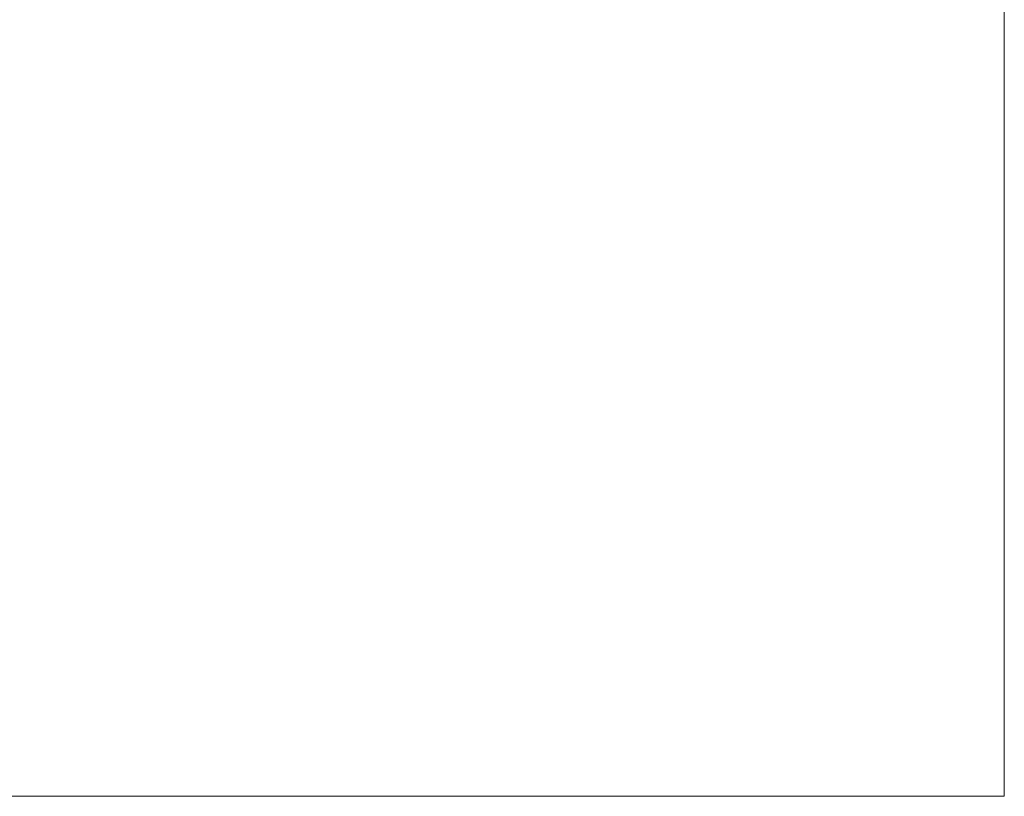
# Model space of a CAD drawing. Header units: millimetres. Extents: x -567 to 543, y -616 to 1219.
# Tile 2 of 256: x -38 to 543, y -616 to -157. Entities that reach past the tile are written whole.
import ezdxf

# ---------------------------------------------------------------- set-up
doc = ezdxf.new("R2010")
doc.units = ezdxf.units.MM
doc.layers.add('A-GENM', color=13, linetype='Continuous')

msp = doc.modelspace()

# ---------------------------------------------------------------- meshes
at = {"layer": 'A-GENM', "lineweight": 5}
mesh = msp.add_polyface(dxfattribs=at)
corners = [(-567, 1219.2, -0.49), (-567, -615.94, -0.49), (543.28, -615.94, -0.49), (543.28, 1219.2, -0.49)]
mesh.append_faces([[corners[k] for k in face] for face in [(0, 1, 2, 3)]])
mesh = msp.add_polyface(dxfattribs=at)
corners = [(543.28, -615.94, -118.07), (-567, -615.94, -118.07), (-567, 1219.2, -118.07), (543.28, 1219.2, -118.07)]
mesh.append_faces([[corners[k] for k in face] for face in [(0, 1, 2, 3)]])
mesh = msp.add_polyface(dxfattribs=at)
corners = [(543.28, -615.94, -0.49), (543.28, -615.94, -118.07), (543.28, 1219.2, -118.07), (543.28, 1219.2, -0.49)]
mesh.append_faces([[corners[k] for k in face] for face in [(0, 1, 2, 3)]])
mesh = msp.add_polyface(dxfattribs=at)
corners = [(-567, -615.94, -0.49), (-567, -615.94, -118.07), (543.28, -615.94, -118.07), (543.28, -615.94, -0.49)]
mesh.append_faces([[corners[k] for k in face] for face in [(0, 1, 2, 3)]])

doc.saveas('drawing.dxf')
